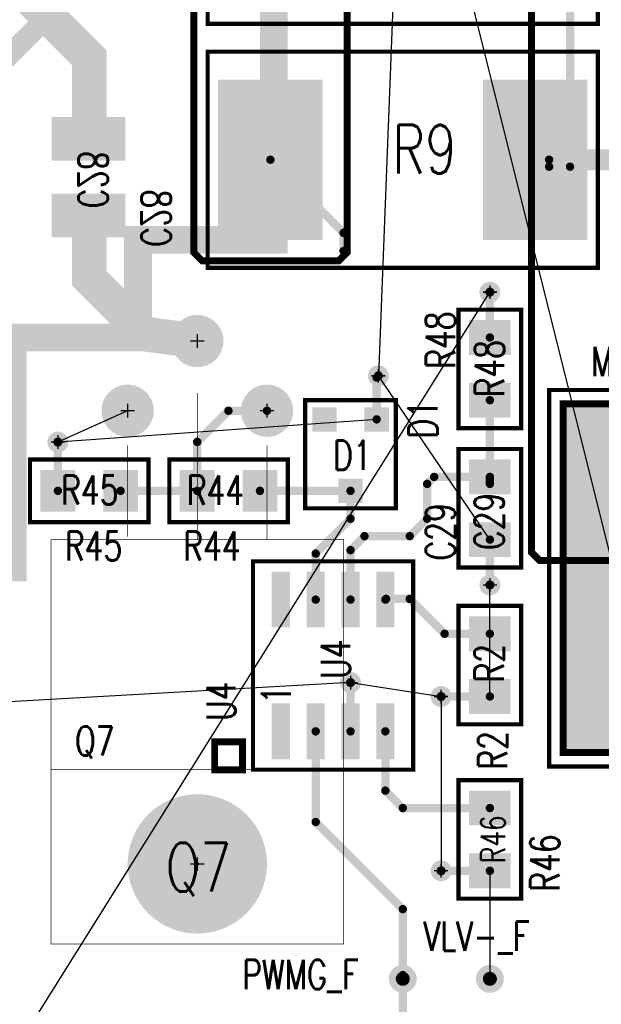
# Model space of a CAD drawing. Extents: x -4.8 to 11.7, y -3.6 to 8.1.
# Tile 47 of 53: x 5.551 to 6.385, y 1.838 to 3.251. Entities that reach past the tile are written whole.
import ezdxf
from ezdxf.enums import TextEntityAlignment as Align

# ---------------------------------------------------------------- set-up
doc = ezdxf.new("R2010")
doc.units = 0
for name, pattern in [('SIG_1', [2, 1, 1]), ('SIG_10', [2, 1, 1]), ('SIG_102', [2, 1, 1]), ('SIG_107', [2, 1, 1]), ('SIG_136', [2, 1, 1]), ('SIG_143', [2, 1, 1]), ('SIG_144', [2, 1, 1]), ('SIG_145', [2, 1, 1]), ('SIG_18', [2, 1, 1]), ('SIG_19', [2, 1, 1]), ('SIG_20', [2, 1, 1]), ('SIG_31', [2, 1, 1]), ('SIG_46', [2, 1, 1])]:
    doc.linetypes.add(name, pattern=pattern)
for name, color, linetype in [('2D_LINE_02', 231, 'CONTINUOUS'), ('2D_LINE_03', 112, 'CONTINUOUS'), ('COPPER_01', 1, 'CONTINUOUS'), ('COPPER_04', 5, 'CONTINUOUS'), ('DRIL_NPLTE_THRU_01', 16, 'CONTINUOUS'), ('DRIL_NPLTE_THRU_04', 176, 'CONTINUOUS'), ('DRIL_PLTE_THRU_01', 16, 'CONTINUOUS'), ('DRIL_PLTE_THRU_04', 176, 'CONTINUOUS'), ('DRIL_SYMBOL', 254, 'CONTINUOUS'), ('LINK_00', 2, 'CONTINUOUS'), ('PADS_BOT', 5, 'CONTINUOUS'), ('PADS_INNER', 1, 'CONTINUOUS'), ('PADS_TOP', 1, 'CONTINUOUS'), ('PART_NAME_123', 255, 'CONTINUOUS'), ('PART_NAME_124', 6, 'CONTINUOUS'), ('PART_NAME_129', 2, 'CONTINUOUS'), ('PART_NAME_130', 106, 'CONTINUOUS'), ('PART_TOP_2DLINE_123', 255, 'CONTINUOUS'), ('PART_TOP_2DLINE_129', 2, 'CONTINUOUS'), ('PART_TOP_COPPER_123', 255, 'CONTINUOUS'), ('PART_TOP_TEXT_129', 2, 'CONTINUOUS'), ('TRACE_01', 1, 'CONTINUOUS'), ('TRACE_04', 5, 'CONTINUOUS'), ('VIAPTS', 56, 'CONTINUOUS')]:
    doc.layers.add(name, color=color, linetype=linetype)
doc.styles.add('W0$001', font='simplex', dxfattribs={"width": 0.75})
doc.styles.add('W0$006', font='simplex', dxfattribs={"width": 0.75})
doc.styles.add('W0$01', font='simplex', dxfattribs={"width": 0.75})

# ---------------------------------------------------------------- blocks, each defined once
blk = doc.blocks.new('SMOOTH_0$04')
at = {"const_width": 0.02}
blk.add_lwpolyline([(-0.01, 0, 1), (0.01, 0, 1)], format="xyb", close=True, dxfattribs=at)
blk = doc.blocks.new('DRAWING_283')
at = {"layer": '2D_LINE_03', "const_width": 0.04}
blk.add_lwpolyline([(0, 0), (0.255, 0), (0.255, 0.195), (0.45, 0.195), (0.45, 1.545), (1.035, 1.545), (1.035, -0.13), (0.84, -0.13), (0.84, -0.27), (0.66, -0.27), (0.66, -0.6), (-0.045, -0.6), (-0.045, -0.8148), (-0.21, -0.8148), (-0.21, -0.435), (0, -0.435)], close=True, dxfattribs=at)
at = {"layer": '2D_LINE_03'}
for p in [(0.84, -0.13), (1.035, -0.13), (0.66, -0.27), (0.84, -0.27), (0.66, -0.6)]:
    blk.add_blockref('SMOOTH_0$04', p, dxfattribs=at)
blk = doc.blocks.new('DRAWING_546')
at = {"layer": '2D_LINE_02', "const_width": 0.04}
blk.add_lwpolyline([(0, 0), (0.255, 0), (0.255, 0.195), (0.45, 0.195), (0.45, 1.545), (1.035, 1.545), (1.035, -0.13), (0.84, -0.13), (0.84, -0.27), (0.66, -0.27), (0.66, -0.6), (-0.045, -0.6), (-0.045, -0.8148), (-0.21, -0.8148), (-0.21, -0.435), (0, -0.435)], close=True, dxfattribs=at)
at = {"layer": '2D_LINE_02'}
for p in [(0.84, -0.13), (1.035, -0.13), (0.66, -0.27), (0.84, -0.27), (0.66, -0.6)]:
    blk.add_blockref('SMOOTH_0$04', p, dxfattribs=at)
blk = doc.blocks.new('SMOOTH_0$01')
at = {"const_width": 0.005}
blk.add_lwpolyline([(-0.0025, 0, 1), (0.0025, 0, 1)], format="xyb", close=True, dxfattribs=at)
blk = doc.blocks.new('COPPER_277')
at = {"layer": 'COPPER_01', "const_width": 0.01}
blk.add_lwpolyline([(0, 1.723), (0, 0.012), (-0.012, 0), (-0.208, 0), (-0.22, 0.012), (-0.22, 1.0429)], dxfattribs=at)
at = {"layer": 'COPPER_01'}
for p in [(-0.22, 0.012), (0, 0.012), (-0.208, 0), (-0.012, 0)]:
    blk.add_blockref('SMOOTH_0$01', p, dxfattribs=at)
blk = doc.blocks.new('COPPER_279')
at = {"layer": 'COPPER_04', "const_width": 0.01}
blk.add_lwpolyline([(0.0496, 0.012), (0.0376, 0), (-0.3734, 0), (-0.3854, 0.012), (-0.3854, 1.068), (-0.3734, 1.08), (-0.3474, 1.08), (-0.3354, 1.092), (-0.3354, 2.4782), (-0.3474, 2.4902), (-1.158, 2.4902), (-1.17, 2.5022), (-1.17, 3.428), (-1.158, 3.44), (-0.4124, 3.44), (-0.4004, 3.428), (-0.4004, 2.8972), (-0.3884, 2.8852), (0.0626, 2.8852), (0.0746, 2.8732), (0.0746, 1.1302), (0.0496, 1.1302)], close=True, dxfattribs=at)
at = {"layer": 'COPPER_04'}
for p in [(-0.3854, 0.012), (-0.3734, 0)]:
    blk.add_blockref('SMOOTH_0$01', p, dxfattribs=at)
blk = doc.blocks.new('COPPER_282')
at = {"layer": 'COPPER_01', "const_width": 0.01}
blk.add_lwpolyline([(0.0496, 0.012), (0.0376, 0), (-0.3734, 0), (-0.3854, 0.012), (-0.3854, 1.068), (-0.3734, 1.08), (-0.217, 1.08), (-0.205, 1.092), (-0.205, 2.5882), (-0.217, 2.6002), (-1.158, 2.6002), (-1.17, 2.6122), (-1.17, 3.428), (-1.158, 3.44), (-0.4124, 3.44), (-0.4004, 3.428), (-0.4004, 2.8972), (-0.3884, 2.8852), (0.0376, 2.8852), (0.0496, 2.8732)], close=True, dxfattribs=at)
at = {"layer": 'COPPER_01'}
for p in [(-0.3854, 0.012), (-0.3734, 0)]:
    blk.add_blockref('SMOOTH_0$01', p, dxfattribs=at)
blk = doc.blocks.new('SMOOTH_0$006')
at = {"const_width": 0.003}
blk.add_lwpolyline([(-0.0015, 0, 1), (0.0015, 0, 1)], format="xyb", close=True, dxfattribs=at)
blk = doc.blocks.new('SMOOTH_0$001')
at = {"const_width": 0.0005}
blk.add_lwpolyline([(-0.00025, 0, 1), (0.00025, 0, 1)], format="xyb", close=True, dxfattribs=at)
blk = doc.blocks.new('PART_BODY_TOP_194')
at = {"layer": 'PART_TOP_2DLINE_123', "const_width": 0.006}
blk.add_lwpolyline([(0.085, 0.045), (0.085, -0.045), (-0.085, -0.045), (-0.085, 0.045)], close=True, dxfattribs=at)
at = {"layer": 'PART_TOP_2DLINE_129', "const_width": 0.001}
blk.add_lwpolyline([(0.085, 0.045), (0.085, -0.045), (-0.085, -0.045), (-0.085, 0.045)], close=True, dxfattribs=at)
at = {"layer": 'PART_TOP_2DLINE_123'}
for p in [(-0.085, 0.045), (0.085, 0.045), (-0.085, -0.045), (0.085, -0.045)]:
    blk.add_blockref('SMOOTH_0$006', p, dxfattribs=at)
at = {"layer": 'PART_TOP_2DLINE_129'}
for p in [(-0.085, 0.045), (0.085, 0.045), (-0.085, -0.045), (0.085, -0.045)]:
    blk.add_blockref('SMOOTH_0$001', p, dxfattribs=at)
blk = doc.blocks.new('DRIL_HOLE_0')
blk.add_lwpolyline([(0, 0, 1), (0, 0, 1)], format="xyb", close=True)
blk = doc.blocks.new('PAD_0')
blk.add_lwpolyline([(0, 0, 1), (0, 0, 1)], format="xyb", close=True)
blk = doc.blocks.new('PAD_2')
at = {"const_width": 0.05}
blk.add_lwpolyline([(-0.03, 0), (0.03, 0)], dxfattribs=at)
blk = doc.blocks.new('STK_TOP_29')
at = {"layer": 'DRIL_NPLTE_THRU_01'}
blk.add_blockref('DRIL_HOLE_0', (0, 0), dxfattribs=at)
at = {"layer": 'DRIL_NPLTE_THRU_04'}
blk.add_blockref('DRIL_HOLE_0', (0, 0), dxfattribs=at)
at = {"layer": 'PADS_BOT'}
blk.add_blockref('PAD_0', (0, 0), dxfattribs=at)
at = {"layer": 'PADS_INNER'}
blk.add_blockref('PAD_0', (0, 0), dxfattribs=at)
at = {"layer": 'PADS_TOP', "rotation": 90}
blk.add_blockref('PAD_2', (0, 0), dxfattribs=at)
blk = doc.blocks.new('SYM_TOP_27')
for name, p in [('PART_BODY_TOP_194', (0, 0)), ('STK_TOP_29', (-0.045, 0)), ('STK_TOP_29', (0.045, 0))]:
    blk.add_blockref(name, p)
blk = doc.blocks.new('PART_TOP_55')
blk.add_blockref('SYM_TOP_27', (0, 0))
at = {"layer": 'PART_NAME_123', "style": 'W0$006', "width": 0.75}
blk.add_text('R2', height=0.042, rotation=180, dxfattribs=at).set_placement((0.15, 0.025))
at = {"layer": 'PART_NAME_129', "style": 'W0$001', "width": 0.75}
blk.add_text('R2', height=0.042, rotation=180, dxfattribs=at).set_placement((0.025, 0.02))
blk = doc.blocks.new('PART_BODY_TOP_198')
at = {"layer": 'PART_TOP_2DLINE_123', "const_width": 0.006}
blk.add_lwpolyline([(0.28, 0.155), (0.245, 0.155), (-0.245, 0.155), (-0.28, 0.155), (-0.28, 0.13), (-0.28, -0.13), (-0.28, -0.155), (-0.245, -0.155), (0.245, -0.155), (0.28, -0.155), (0.28, -0.13), (0.28, 0.13)], close=True, dxfattribs=at)
at = {"layer": 'PART_TOP_2DLINE_129', "const_width": 0.001}
blk.add_lwpolyline([(0.28, 0.155), (0.245, 0.155), (-0.245, 0.155), (-0.28, 0.155), (-0.28, 0.13), (-0.28, -0.13), (-0.28, -0.155), (-0.245, -0.155), (0.245, -0.155), (0.28, -0.155), (0.28, -0.13), (0.28, 0.13)], close=True, dxfattribs=at)
at = {"layer": 'PART_TOP_2DLINE_123'}
for p in [(0.245, 0.155), (0.28, 0.155)]:
    blk.add_blockref('SMOOTH_0$006', p, dxfattribs=at)
at = {"layer": 'PART_TOP_2DLINE_129'}
for p in [(0.245, 0.155), (0.28, 0.155)]:
    blk.add_blockref('SMOOTH_0$001', p, dxfattribs=at)
blk = doc.blocks.new('PAD_40')
at = {"const_width": 0.15}
blk.add_lwpolyline([(-0.115, 0), (0.115, 0)], dxfattribs=at)
blk = doc.blocks.new('STK_TOP_43')
at = {"layer": 'DRIL_NPLTE_THRU_01'}
blk.add_blockref('DRIL_HOLE_0', (0, 0), dxfattribs=at)
at = {"layer": 'DRIL_NPLTE_THRU_04'}
blk.add_blockref('DRIL_HOLE_0', (0, 0), dxfattribs=at)
at = {"layer": 'PADS_BOT'}
blk.add_blockref('PAD_0', (0, 0), dxfattribs=at)
at = {"layer": 'PADS_INNER'}
blk.add_blockref('PAD_0', (0, 0), dxfattribs=at)
at = {"layer": 'PADS_TOP', "rotation": 90}
blk.add_blockref('PAD_40', (0, 0), dxfattribs=at)
blk = doc.blocks.new('SYM_TOP_31')
for name, p in [('STK_TOP_43', (-0.19, 0)), ('STK_TOP_43', (0.19, 0)), ('PART_BODY_TOP_198', (0, 0))]:
    blk.add_blockref(name, p)
blk = doc.blocks.new('PART_TOP_64')
blk.add_blockref('SYM_TOP_31', (0, 0))
at = {"layer": 'PART_NAME_123', "style": 'W0$006', "width": 0.75}
blk.add_text('R9', height=0.042, rotation=180, dxfattribs=at).set_placement((-0.305, -0.095))
at = {"layer": 'PART_NAME_129', "style": 'W0$001', "width": 0.75}
blk.add_text('R9', height=0.07, rotation=180, dxfattribs=at).set_placement((0.015, 0.02))
blk = doc.blocks.new('PART_TOP_66')
blk.add_blockref('SYM_TOP_31', (0, 0))
at = {"layer": 'PART_NAME_123', "style": 'W0$006', "width": 0.75}
blk.add_text('R8', height=0.042, rotation=180, dxfattribs=at).set_placement((-0.305, -0.105))
at = {"layer": 'PART_NAME_129', "style": 'W0$001', "width": 0.75}
blk.add_text('R8', height=0.07, rotation=180, dxfattribs=at).set_placement((0.025, 0.025))
blk = doc.blocks.new('PART_BODY_TOP_185')
at = {"layer": 'PART_TOP_2DLINE_123', "const_width": 0.006}
blk.add_lwpolyline([(0.065, 0.075), (-0.065, 0.075), (-0.065, -0.08), (0.065, -0.08)], close=True, dxfattribs=at)
at = {"layer": 'PART_TOP_2DLINE_129', "const_width": 0.001}
blk.add_lwpolyline([(0.065, 0.075), (-0.065, 0.075), (-0.065, -0.08), (0.065, -0.08)], close=True, dxfattribs=at)
at = {"layer": 'PART_TOP_2DLINE_123'}
for p in [(-0.065, 0.075), (0.065, 0.075), (-0.065, -0.08), (0.065, -0.08)]:
    blk.add_blockref('SMOOTH_0$006', p, dxfattribs=at)
at = {"layer": 'PART_TOP_2DLINE_129'}
for p in [(-0.065, 0.075), (0.065, 0.075), (-0.065, -0.08), (0.065, -0.08)]:
    blk.add_blockref('SMOOTH_0$001', p, dxfattribs=at)
blk = doc.blocks.new('PAD_13')
at = {"const_width": 0.035}
blk.add_lwpolyline([(-0.0175, 0), (0.0175, 0)], dxfattribs=at)
blk = doc.blocks.new('STK_TOP_24')
at = {"layer": 'DRIL_NPLTE_THRU_01'}
blk.add_blockref('DRIL_HOLE_0', (0, 0), dxfattribs=at)
at = {"layer": 'DRIL_NPLTE_THRU_04'}
blk.add_blockref('DRIL_HOLE_0', (0, 0), dxfattribs=at)
at = {"layer": 'PADS_BOT'}
blk.add_blockref('PAD_0', (0, 0), dxfattribs=at)
at = {"layer": 'PADS_INNER'}
blk.add_blockref('PAD_0', (0, 0), dxfattribs=at)
at = {"layer": 'PADS_TOP'}
blk.add_blockref('PAD_13', (0, 0), dxfattribs=at)
blk = doc.blocks.new('SYM_TOP_18')
for name, p in [('PART_BODY_TOP_185', (0, 0)), ('STK_TOP_24', (0, 0.05)), ('STK_TOP_24', (-0.0375, -0.0525)), ('STK_TOP_24', (0.0375, -0.0525))]:
    blk.add_blockref(name, p)
blk = doc.blocks.new('PART_TOP_139')
blk.add_blockref('SYM_TOP_18', (0, 0))
at = {"layer": 'PART_NAME_123', "style": 'W0$006', "width": 0.75}
blk.add_text('D1', height=0.042, rotation=270, dxfattribs=at).set_placement((-0.125, -0.025))
at = {"layer": 'PART_NAME_129', "style": 'W0$001', "width": 0.75}
blk.add_text('D1', height=0.042, rotation=180, dxfattribs=at).set_placement((0.025, 0.02))
blk = doc.blocks.new('PART_TOP_143')
blk.add_blockref('SYM_TOP_27', (0, 0))
at = {"layer": 'PART_NAME_123', "style": 'W0$006', "width": 0.75}
blk.add_text('R48', height=0.042, rotation=180, dxfattribs=at).set_placement((0, -0.05))
at = {"layer": 'PART_NAME_129', "style": 'W0$001', "width": 0.75}
blk.add_text('R48', height=0.042, rotation=180, dxfattribs=at).set_placement((-0.0002, -0.0004), align=Align.MIDDLE_CENTER)
blk = doc.blocks.new('PART_TOP_145')
blk.add_blockref('SYM_TOP_27', (0, 0))
at = {"layer": 'PART_NAME_123', "style": 'W0$006', "width": 0.75}
blk.add_text('R46', height=0.042, rotation=180, dxfattribs=at).set_placement((0.075, 0.1))
at = {"layer": 'PART_NAME_129', "style": 'W0$001', "width": 0.75}
blk.add_text('R46', height=0.035, rotation=180, dxfattribs=at).set_placement((-0.0002, 0.0046), align=Align.MIDDLE_CENTER)
blk = doc.blocks.new('PART_BODY_TOP_187')
at = {"layer": 'PART_TOP_2DLINE_123', "const_width": 0.006}
blk.add_lwpolyline([(0.085, 0.045), (0.085, -0.045), (-0.085, -0.045), (-0.085, 0.045)], close=True, dxfattribs=at)
at = {"layer": 'PART_TOP_2DLINE_129', "const_width": 0.001}
blk.add_lwpolyline([(0.085, 0.045), (0.085, -0.045), (-0.085, -0.045), (-0.085, 0.045)], close=True, dxfattribs=at)
at = {"layer": 'PART_TOP_2DLINE_123'}
for p in [(-0.085, 0.045), (0.085, 0.045), (-0.085, -0.045), (0.085, -0.045)]:
    blk.add_blockref('SMOOTH_0$006', p, dxfattribs=at)
at = {"layer": 'PART_TOP_2DLINE_129'}
for p in [(-0.085, 0.045), (0.085, 0.045), (-0.085, -0.045), (0.085, -0.045)]:
    blk.add_blockref('SMOOTH_0$001', p, dxfattribs=at)
blk = doc.blocks.new('SYM_TOP_20')
for name, p in [('PART_BODY_TOP_187', (0, 0)), ('STK_TOP_29', (-0.045, 0)), ('STK_TOP_29', (0.045, 0))]:
    blk.add_blockref(name, p)
blk = doc.blocks.new('PART_TOP_148')
blk.add_blockref('SYM_TOP_20', (0, 0))
at = {"layer": 'PART_NAME_123', "style": 'W0$006', "width": 0.75}
blk.add_text('C29', height=0.042, dxfattribs=at).set_placement((-0.075, 0.05))
at = {"layer": 'PART_NAME_129', "style": 'W0$001', "width": 0.75}
blk.add_text('C29', height=0.042, dxfattribs=at).set_placement((-0.06, -0.02))
blk = doc.blocks.new('PART_BODY_TOP_188')
at = {"layer": 'PART_TOP_2DLINE_123', "const_width": 0.006}
blk.add_lwpolyline([(-0.33, 0.27), (0.37, 0.27), (0.37, -0.27), (-0.33, -0.27)], dxfattribs=at)
at = {"layer": 'PART_TOP_2DLINE_129', "const_width": 0.01}
blk.add_lwpolyline([(-1.2, -0.25), (-1.2, 0.25), (0.35, 0.25), (0.35, -0.25)], close=True, dxfattribs=at)
at = {"layer": 'PART_TOP_2DLINE_123'}
for p in [(0.37, 0.27), (0.37, -0.27)]:
    blk.add_blockref('SMOOTH_0$006', p, dxfattribs=at)
at = {"layer": 'PART_TOP_2DLINE_129'}
for p in [(0.35, 0.25), (0.35, -0.25)]:
    blk.add_blockref('SMOOTH_0$01', p, dxfattribs=at)
blk = doc.blocks.new('PAD_99')
at = {"const_width": 0.5}
blk.add_lwpolyline([(-0.35, 0), (0.35, 0)], dxfattribs=at)
blk = doc.blocks.new('STK_TOP_30')
at = {"layer": 'PADS_BOT'}
blk.add_blockref('PAD_99', (0, 0), dxfattribs=at)
at = {"layer": 'PADS_INNER'}
blk.add_blockref('PAD_99', (0, 0), dxfattribs=at)
at = {"layer": 'PADS_TOP'}
blk.add_blockref('PAD_99', (0, 0), dxfattribs=at)
blk = doc.blocks.new('SYM_TOP_21')
for name in ['PART_BODY_TOP_188', 'STK_TOP_30']:
    blk.add_blockref(name, (0, 0))
blk = doc.blocks.new('PART_TOP_157')
blk.add_blockref('SYM_TOP_21', (0, 0))
at = {"layer": 'PART_NAME_123', "style": 'W0$006', "width": 0.75}
blk.add_text('M4', height=0.042, rotation=180, dxfattribs=at).set_placement((0.31, -0.29))
blk = doc.blocks.new('PART_TOP_186')
blk.add_blockref('SYM_TOP_27', (0, 0))
at = {"layer": 'PART_NAME_123', "style": 'W0$006', "width": 0.75}
blk.add_text('R44', height=0.042, dxfattribs=at).set_placement((-0.0649, -0.1001))
at = {"layer": 'PART_NAME_129', "style": 'W0$001', "width": 0.75}
blk.add_text('R44', height=0.042, dxfattribs=at).set_placement((-0.06, -0.02))
blk = doc.blocks.new('PART_TOP_195')
blk.add_blockref('SYM_TOP_27', (0, 0))
at = {"layer": 'PART_NAME_123', "style": 'W0$006', "width": 0.75}
blk.add_text('R45', height=0.042, rotation=180, dxfattribs=at).set_placement((0.0349, 0.1001))
at = {"layer": 'PART_NAME_129', "style": 'W0$001', "width": 0.75}
blk.add_text('R45', height=0.042, rotation=180, dxfattribs=at).set_placement((0.0404, 0.0198))
blk = doc.blocks.new('DRIL_SYMBOL_0$02')
at = {"layer": 'DRIL_SYMBOL', "const_width": 0.002}
for points in [[(-0.01, 0), (0.01, 0)], [(0, -0.01), (0, 0.01)]]:
    blk.add_lwpolyline(points, dxfattribs=at)
blk = doc.blocks.new('DRIL_HOLE_0$02')
at = {"const_width": 0.01}
blk.add_lwpolyline([(-0.005, 0, 1), (0.005, 0, 1)], format="xyb", close=True, dxfattribs=at)
blk.add_blockref('DRIL_SYMBOL_0$02', (0, 0))
blk = doc.blocks.new('PAD_65')
at = {"const_width": 0.02}
blk.add_lwpolyline([(0, -0.01, 1), (0, 0.01, 1)], format="xyb", close=True, dxfattribs=at)
blk = doc.blocks.new('STK_TOP_52')
at = {"layer": 'DRIL_PLTE_THRU_01'}
blk.add_blockref('DRIL_HOLE_0$02', (0, 0), dxfattribs=at)
at = {"layer": 'DRIL_PLTE_THRU_04'}
blk.add_blockref('DRIL_HOLE_0$02', (0, 0), dxfattribs=at)
at = {"layer": 'PADS_BOT'}
blk.add_blockref('PAD_65', (0, 0), dxfattribs=at)
at = {"layer": 'PADS_INNER'}
blk.add_blockref('PAD_65', (0, 0), dxfattribs=at)
at = {"layer": 'PADS_TOP'}
blk.add_blockref('PAD_65', (0, 0), dxfattribs=at)
blk = doc.blocks.new('SYM_TOP_40')
blk.add_blockref('STK_TOP_52', (0, 0))
blk = doc.blocks.new('PART_TOP_212')
blk.add_blockref('SYM_TOP_40', (0, 0))
at = {"layer": 'PART_NAME_123', "style": 'W0$006', "width": 0.75}
blk.add_text('PWMG_F', height=0.042, dxfattribs=at).set_placement((-0.2304, -0.0148))
blk = doc.blocks.new('PART_TOP_216')
blk.add_blockref('SYM_TOP_40', (0, 0))
at = {"layer": 'PART_NAME_123', "style": 'W0$006', "width": 0.75}
blk.add_text('VLV-_F', height=0.042, dxfattribs=at).set_placement((-0.0954, 0.0402))
blk = doc.blocks.new('PART_BODY_TOP_178')
at = {"layer": 'PART_TOP_2DLINE_123', "const_width": 0.006}
blk.add_lwpolyline([(0.149, 0.115), (-0.15, 0.115), (-0.15, -0.115), (0.149, -0.115)], close=True, dxfattribs=at)
at = {"layer": 'PART_TOP_2DLINE_129', "const_width": 0.001}
blk.add_lwpolyline([(0.149, 0.115), (-0.15, 0.115), (-0.15, -0.115), (0.149, -0.115)], close=True, dxfattribs=at)
at = {"layer": 'PART_TOP_COPPER_123', "const_width": 0.01}
blk.add_lwpolyline([(-0.11, 0.13), (-0.11, 0.17), (-0.15, 0.17), (-0.15, 0.13)], close=True, dxfattribs=at)
at = {"layer": 'PART_TOP_2DLINE_123'}
for p in [(-0.15, 0.115), (0.149, 0.115), (-0.15, -0.115), (0.149, -0.115)]:
    blk.add_blockref('SMOOTH_0$006', p, dxfattribs=at)
at = {"layer": 'PART_TOP_2DLINE_129'}
for p in [(-0.15, 0.115), (0.149, 0.115), (-0.15, -0.115), (0.149, -0.115)]:
    blk.add_blockref('SMOOTH_0$001', p, dxfattribs=at)
at = {"layer": 'PART_TOP_COPPER_123'}
for p in [(-0.15, 0.17), (-0.11, 0.17), (-0.15, 0.13), (-0.11, 0.13)]:
    blk.add_blockref('SMOOTH_0$01', p, dxfattribs=at)
at = {"layer": 'PART_TOP_TEXT_129', "style": 'W0$001', "width": 0.75}
blk.add_text('1', height=0.042, dxfattribs=at).set_placement((-0.0559, 0.0605))
blk = doc.blocks.new('PAD_25')
at = {"const_width": 0.026}
blk.add_lwpolyline([(-0.04, 0), (0.04, 0)], dxfattribs=at)
blk = doc.blocks.new('STK_TOP_14')
at = {"layer": 'DRIL_NPLTE_THRU_01'}
blk.add_blockref('DRIL_HOLE_0', (0, 0), dxfattribs=at)
at = {"layer": 'DRIL_NPLTE_THRU_04'}
blk.add_blockref('DRIL_HOLE_0', (0, 0), dxfattribs=at)
at = {"layer": 'PADS_BOT'}
blk.add_blockref('PAD_0', (0, 0), dxfattribs=at)
at = {"layer": 'PADS_INNER'}
blk.add_blockref('PAD_0', (0, 0), dxfattribs=at)
at = {"layer": 'PADS_TOP'}
blk.add_blockref('PAD_25', (0, 0), dxfattribs=at)
blk = doc.blocks.new('SYM_TOP_11')
for name, p in [('PART_BODY_TOP_178', (0, 0)), ('STK_TOP_14', (-0.095, 0.075)), ('STK_TOP_14', (0.094, 0.075)), ('STK_TOP_14', (-0.095, 0.025)), ('STK_TOP_14', (0.094, 0.025)), ('STK_TOP_14', (-0.095, -0.025)), ('STK_TOP_14', (0.094, -0.025)), ('STK_TOP_14', (-0.095, -0.075)), ('STK_TOP_14', (0.094, -0.075))]:
    blk.add_blockref(name, p)
blk = doc.blocks.new('PART_TOP_222')
blk.add_blockref('SYM_TOP_11', (0, 0))
at = {"layer": 'PART_NAME_123', "style": 'W0$006', "width": 0.75}
blk.add_text('U4', height=0.042, dxfattribs=at).set_placement((-0.0801, 0.1399))
at = {"layer": 'PART_NAME_129', "style": 'W0$001', "width": 0.75}
blk.add_text('U4', height=0.042, dxfattribs=at).set_placement((-0.0198, -0.0246))
blk = doc.blocks.new('PAD_60')
at = {"const_width": 0.063}
blk.add_lwpolyline([(-0.052, 0), (0.054, 0)], dxfattribs=at)
blk = doc.blocks.new('STK_BOT_48')
at = {"layer": 'DRIL_PLTE_THRU_01'}
blk.add_blockref('DRIL_HOLE_0', (0, 0), dxfattribs=at)
at = {"layer": 'DRIL_PLTE_THRU_04'}
blk.add_blockref('DRIL_HOLE_0', (0, 0), dxfattribs=at)
at = {"layer": 'PADS_BOT', "rotation": 90}
blk.add_blockref('PAD_60', (0, 0), dxfattribs=at)
at = {"layer": 'PADS_INNER'}
blk.add_blockref('PAD_0', (0, 0), dxfattribs=at)
at = {"layer": 'PADS_TOP'}
blk.add_blockref('PAD_0', (0, 0), dxfattribs=at)
blk = doc.blocks.new('SYM_BOT_35')
for p in [(-0.055, 0), (0.055, 0)]:
    blk.add_blockref('STK_BOT_48', p)
blk = doc.blocks.new('PART_BOT_248')
blk.add_blockref('SYM_BOT_35', (0, 0))
at = {"layer": 'PART_NAME_124', "style": 'W0$006', "width": 0.75}
blk.add_text('C28', height=0.042, rotation=180, dxfattribs=at).set_placement((0.1, -0.075))
at = {"layer": 'PART_NAME_130', "style": 'W0$001', "width": 0.75}
blk.add_text('C28', height=0.042, rotation=180, dxfattribs=at).set_placement((0.0448, 0.0154))
blk = doc.blocks.new('PART_BODY_TOP_268')
at = {"layer": 'PART_TOP_2DLINE_129', "const_width": 0.001}
blk.add_lwpolyline([(-0.21, -0.465), (0.21, -0.465), (0.21, 0.115), (-0.21, 0.115)], close=True, dxfattribs=at)
blk.add_lwpolyline([(-0.21, -0.465), (0.21, -0.465), (0.21, 0.115), (-0.21, 0.115)], close=True, dxfattribs=at)
for points in [[(-0.21, -0.135), (0.21, -0.135)], [(-0.21, -0.135), (0.21, -0.135)], [(-0.1, -0.6), (-0.1, -0.465)], [(0, -0.675), (0, -0.465)], [(0, -0.675), (0, -0.465)], [(0.1, -0.6), (0.1, -0.47)]]:
    blk.add_lwpolyline(points, dxfattribs=at)
at = {"layer": 'PART_TOP_2DLINE_129'}
for p in [(-0.21, 0.115), (-0.21, 0.115), (0.21, 0.115), (0.21, 0.115), (-0.21, -0.135), (-0.21, -0.135), (0.21, -0.135), (0.21, -0.135), (-0.21, -0.465), (-0.21, -0.465), (-0.1, -0.465), (0, -0.465), (0, -0.465), (0.21, -0.465), (0.21, -0.465), (0.1, -0.47), (-0.1, -0.6), (0.1, -0.6), (0, -0.675), (0, -0.675)]:
    blk.add_blockref('SMOOTH_0$001', p, dxfattribs=at)
blk = doc.blocks.new('DRIL_SYMBOL_0$042')
at = {"layer": 'DRIL_SYMBOL', "const_width": 0.002}
for points in [[(-0.01, 0), (0.01, 0)], [(0, -0.01), (0, 0.01)]]:
    blk.add_lwpolyline(points, dxfattribs=at)
blk = doc.blocks.new('DRIL_HOLE_0$042')
at = {"const_width": 0.021}
blk.add_lwpolyline([(-0.0105, 0, 1), (0.0105, 0, 1)], format="xyb", close=True, dxfattribs=at)
blk.add_blockref('DRIL_SYMBOL_0$042', (0, 0))
blk = doc.blocks.new('PAD_103')
at = {"const_width": 0.0375}
blk.add_lwpolyline([(0, -0.01875, 1), (0, 0.01875, 1)], format="xyb", close=True, dxfattribs=at)
blk = doc.blocks.new('STK_TOP_132')
at = {"layer": 'DRIL_PLTE_THRU_01'}
blk.add_blockref('DRIL_HOLE_0$042', (0, 0), dxfattribs=at)
at = {"layer": 'DRIL_PLTE_THRU_04'}
blk.add_blockref('DRIL_HOLE_0$042', (0, 0), dxfattribs=at)
at = {"layer": 'PADS_BOT'}
blk.add_blockref('PAD_103', (0, 0), dxfattribs=at)
at = {"layer": 'PADS_INNER'}
blk.add_blockref('PAD_103', (0, 0), dxfattribs=at)
at = {"layer": 'PADS_TOP'}
blk.add_blockref('PAD_103', (0, 0), dxfattribs=at)
blk = doc.blocks.new('DRIL_SYMBOL_0$2')
at = {"layer": 'DRIL_SYMBOL', "const_width": 0.002}
for points in [[(-0.01, 0), (0.01, 0)], [(0, -0.01), (0, 0.01)]]:
    blk.add_lwpolyline(points, dxfattribs=at)
blk = doc.blocks.new('DRIL_HOLE_0$2')
at = {"const_width": 0.1}
blk.add_lwpolyline([(-0.05, 0, 1), (0.05, 0, 1)], format="xyb", close=True, dxfattribs=at)
blk.add_blockref('DRIL_SYMBOL_0$2', (0, 0))
blk = doc.blocks.new('PAD_117')
at = {"const_width": 0.0025}
blk.add_lwpolyline([(0, -0.00125, 1), (0, 0.00125, 1)], format="xyb", close=True, dxfattribs=at)
blk = doc.blocks.new('STK_TOP_229')
at = {"layer": 'DRIL_NPLTE_THRU_01'}
blk.add_blockref('DRIL_HOLE_0$2', (0, 0), dxfattribs=at)
at = {"layer": 'DRIL_NPLTE_THRU_04'}
blk.add_blockref('DRIL_HOLE_0$2', (0, 0), dxfattribs=at)
at = {"layer": 'PADS_BOT'}
blk.add_blockref('PAD_117', (0, 0), dxfattribs=at)
at = {"layer": 'PADS_INNER'}
blk.add_blockref('PAD_117', (0, 0), dxfattribs=at)
at = {"layer": 'PADS_TOP'}
blk.add_blockref('PAD_117', (0, 0), dxfattribs=at)
blk = doc.blocks.new('SYM_TOP_101')
for name, p in [('PART_BODY_TOP_268', (0, 0)), ('STK_TOP_229', (0, 0)), ('STK_TOP_132', (-0.1, -0.65)), ('STK_TOP_132', (0.1, -0.65)), ('STK_TOP_132', (0, -0.75))]:
    blk.add_blockref(name, p)
blk = doc.blocks.new('PART_TOP_280')
blk.add_blockref('SYM_TOP_101', (0, 0))
at = {"layer": 'PART_NAME_123', "style": 'W0$01', "width": 0.75}
blk.add_text('Q7', height=0.042, rotation=180, dxfattribs=at).set_placement((0.1755, -0.1553))
at = {"layer": 'PART_NAME_129', "style": 'W0$001', "width": 0.75}
blk.add_text('Q7', height=0.07, rotation=180, dxfattribs=at).set_placement((0.0455, 0.0397))
blk = doc.blocks.new('SMOOTH_0$012')
at = {"const_width": 0.006}
blk.add_lwpolyline([(-0.003, 0, 1), (0.003, 0, 1)], format="xyb", close=True, dxfattribs=at)
blk = doc.blocks.new('SMOOTH_0$05')
at = {"const_width": 0.025}
blk.add_lwpolyline([(-0.0125, 0, 1), (0.0125, 0, 1)], format="xyb", close=True, dxfattribs=at)
blk = doc.blocks.new('SMOOTH_0$03')
at = {"const_width": 0.015}
blk.add_lwpolyline([(-0.0075, 0, 1), (0.0075, 0, 1)], format="xyb", close=True, dxfattribs=at)
blk = doc.blocks.new('DRIL_SYMBOL_0$013')
at = {"layer": 'DRIL_SYMBOL', "const_width": 0.002}
for points in [[(-0.01, 0), (0.01, 0)], [(0, -0.01), (0, 0.01)]]:
    blk.add_lwpolyline(points, dxfattribs=at)
blk = doc.blocks.new('DRIL_HOLE_0$013')
at = {"const_width": 0.0065}
blk.add_lwpolyline([(-0.00325, 0, 1), (0.00325, 0, 1)], format="xyb", close=True, dxfattribs=at)
blk.add_blockref('DRIL_SYMBOL_0$013', (0, 0))
blk = doc.blocks.new('PAD_180')
at = {"const_width": 0.015}
blk.add_lwpolyline([(0, -0.0075, 1), (0, 0.0075, 1)], format="xyb", close=True, dxfattribs=at)
blk = doc.blocks.new('STK_TOP_5')
at = {"layer": 'DRIL_PLTE_THRU_01'}
blk.add_blockref('DRIL_HOLE_0$013', (0, 0), dxfattribs=at)
at = {"layer": 'DRIL_PLTE_THRU_04'}
blk.add_blockref('DRIL_HOLE_0$013', (0, 0), dxfattribs=at)
at = {"layer": 'PADS_BOT'}
blk.add_blockref('PAD_180', (0, 0), dxfattribs=at)
at = {"layer": 'PADS_INNER'}
blk.add_blockref('PAD_180', (0, 0), dxfattribs=at)
at = {"layer": 'PADS_TOP'}
blk.add_blockref('PAD_180', (0, 0), dxfattribs=at)
blk = doc.blocks.new('SYM_TOP_4')
blk.add_blockref('STK_TOP_5', (0, 0))

msp = doc.modelspace()

# ---------------------------------------------------------------- linework, layer by layer
at = {"layer": 'LINK_00', "linetype": 'SIG_19'}
msp.add_line((6.5275, 1.9647), (5.6004, 5.6748), dxfattribs=at)
at = {"layer": 'LINK_00', "linetype": 'SIG_1'}
for p, q in [((6.1504, 4.8998), (6.0654, 2.7398)), ((6.2254, 2.5048), (6.0654, 2.7398)), ((5.7055, 2.6897), (5.6054, 2.6448)), ((6.0629, 2.6773), (5.6054, 2.6448)), ((6.2254, 2.2798), (6.2254, 2.4398)), ((6.0254, 2.2998), (5.1355, 2.2497)), ((6.0254, 2.2998), (6.1554, 2.2798)), ((6.1554, 2.2798), (6.1554, 2.0298)), ((6.2254, 2.0298), (6.2254, 1.8748))]:
    msp.add_line(p, q, dxfattribs=at)
at = {"layer": 'LINK_00', "linetype": 'SIG_20'}
msp.add_line((5.3355, 1.4397), (6.2254, 2.8598), dxfattribs=at)
at = {"layer": 'TRACE_01', "linetype": 'SIG_31', "const_width": 0.03}
msp.add_lwpolyline([(5.2954, 2.8898), (5.2954, 2.9598), (5.4854, 3.1498), (5.6455, 3.3099), (5.6455, 3.4047)], dxfattribs=at)
at = {"layer": 'TRACE_01', "linetype": 'SIG_18', "const_width": 0.012}
for points in [[(5.9104, 3.0498), (5.9104, 3.3998)], [(6.0154, 2.9189), (6.0154, 2.9448), (5.9104, 3.0498)]]:
    msp.add_lwpolyline(points, dxfattribs=at)
at = {"layer": 'TRACE_01', "linetype": 'SIG_19'}
for points, const_width in [([(6.3404, 3.0398), (6.3404, 3.3998), (6.2904, 3.3998)], 0.012), ([(6.3104, 3.0498), (6.2904, 3.0498)], 0.03), ([(6.6806, 2.4496), (6.6756, 2.4596), (6.5154, 2.4596), (6.5154, 3.0498), (6.3104, 3.0498)], 0.03), ([(6.3404, 3.0398), (6.3104, 3.0398), (6.3104, 3.0498)], 0.012)]:
    msp.add_lwpolyline(points, dxfattribs=dict(at, const_width=const_width))
at = {"layer": 'TRACE_01', "linetype": 'SIG_20', "const_width": 0.012}
msp.add_lwpolyline([(6.2254, 2.7948), (6.2254, 2.8598)], dxfattribs=at)
at = {"layer": 'TRACE_01', "linetype": 'SIG_1', "const_width": 0.012}
for points in [[(6.0629, 2.6773), (6.0629, 2.7373), (6.0654, 2.7398)], [(5.6054, 2.5748), (5.6054, 2.6448)], [(6.2254, 2.4398), (6.2254, 2.5048)], [(6.0254, 2.2298), (6.0254, 2.2998)], [(6.1554, 2.2798), (6.2254, 2.2798)], [(6.1554, 2.0298), (6.2254, 2.0298)]]:
    msp.add_lwpolyline(points, dxfattribs=at)
at = {"layer": 'TRACE_01', "linetype": 'SIG_46', "const_width": 0.012}
for points in [[(6.2254, 2.5848), (6.2254, 2.7048)], [(6.0254, 2.4188), (6.0254, 2.4898), (6.0454, 2.5098), (6.1104, 2.5098), (6.1354, 2.5348), (6.1354, 2.5848), (6.1454, 2.5948), (6.2254, 2.5948)], [(6.2254, 2.5848), (6.2254, 2.5948)]]:
    msp.add_lwpolyline(points, dxfattribs=at)
at = {"layer": 'TRACE_01', "linetype": 'SIG_107', "const_width": 0.012}
for points in [[(5.8054, 2.5748), (5.8054, 2.645), (5.8501, 2.6897), (5.9055, 2.6897)], [(5.6954, 2.5748), (5.8054, 2.5748)]]:
    msp.add_lwpolyline(points, dxfattribs=at)
at = {"layer": 'TRACE_01', "linetype": 'SIG_102', "const_width": 0.012}
for points in [[(5.8954, 2.5748), (6.0254, 2.5748)], [(5.9754, 2.4188), (5.9754, 2.4848), (6.0254, 2.5348), (6.0254, 2.5748)]]:
    msp.add_lwpolyline(points, dxfattribs=at)
at = {"layer": 'TRACE_01', "linetype": 'SIG_144', "const_width": 0.012}
for points in [[(6.0754, 2.4188), (6.0764, 2.4198), (6.1104, 2.4198)], [(6.2254, 2.3698), (6.1604, 2.3698), (6.1104, 2.4198)]]:
    msp.add_lwpolyline(points, dxfattribs=at)
at = {"layer": 'TRACE_01', "linetype": 'SIG_136', "const_width": 0.012}
for points in [[(6.1004, 1.8802), (6.1004, 1.9748), (5.9754, 2.0998), (5.9754, 2.2298)], [(6.1856, 1.7196), (6.1004, 1.8048), (6.1004, 1.8802)], [(6.1004, 1.8748), (6.1004, 1.8802)]]:
    msp.add_lwpolyline(points, dxfattribs=at)
at = {"layer": 'TRACE_01', "linetype": 'SIG_145', "const_width": 0.012}
msp.add_lwpolyline([(6.2254, 2.1198), (6.1004, 2.1198), (6.0754, 2.1448), (6.0754, 2.2298)], dxfattribs=at)
at = {"layer": 'TRACE_04', "linetype": 'SIG_10', "const_width": 0.05}
msp.add_lwpolyline([(5.0932, 3.4835), (5.0932, 3.3897), (5.4567, 3.3897), (5.6504, 3.196), (5.6504, 3.0798)], dxfattribs=at)
at = {"layer": 'TRACE_04', "linetype": 'SIG_143', "const_width": 0.05}
msp.add_lwpolyline([(5.6504, 2.9698), (5.6504, 2.8798), (5.7305, 2.7997), (5.8055, 2.7897)], dxfattribs=at)

# ---------------------------------------------------------------- block references
at = {"linetype": 'SIG_19'}
for name in ['COPPER_279', 'COPPER_282']:
    msp.add_blockref(name, (6.6704, 2.4748), dxfattribs=at)
at = {"linetype": 'SIG_18'}
msp.add_blockref('COPPER_277', (6.0204, 2.9048), dxfattribs=at)
for name, p in [('DRAWING_283', (4.8804, 3.0648)), ('DRAWING_546', (4.8804, 3.0648)), ('PART_TOP_186', (5.8504, 2.5748)), ('PART_TOP_216', (6.2254, 1.8748)), ('PART_TOP_212', (6.1004, 1.8748))]:
    msp.add_blockref(name, p)
for name, p, rotation in [('PART_TOP_66', (6.1004, 3.3998), 180), ('PART_TOP_64', (6.1004, 3.0498), 180), ('PART_TOP_280', (5.8055, 2.0397), 180), ('PART_TOP_143', (6.2254, 2.7498), 270), ('PART_TOP_157', (6.6806, 2.4495), 180), ('PART_TOP_139', (6.0254, 2.6248), 180), ('PART_TOP_195', (5.6504, 2.5748), 180), ('PART_TOP_148', (6.2254, 2.5498), 90), ('PART_TOP_222', (6.0004, 2.3248), 90), ('PART_TOP_55', (6.2254, 2.3248), 270), ('PART_TOP_145', (6.2254, 2.0748), 270)]:
    msp.add_blockref(name, p, dxfattribs=dict(rotation=rotation))
at = {"xscale": -1, "rotation": -270}
msp.add_blockref('PART_BOT_248', (5.6504, 3.0248), dxfattribs=at)
at = {"layer": 'TRACE_01'}
for name, p in [('SMOOTH_0$012', (5.9104, 3.0498)), ('SMOOTH_0$012', (5.9104, 3.0498)), ('SMOOTH_0$03', (6.2904, 3.0498)), ('SMOOTH_0$03', (6.3104, 3.0498)), ('SMOOTH_0$03', (6.3104, 3.0498)), ('SMOOTH_0$012', (6.3104, 3.0498)), ('SMOOTH_0$012', (6.3104, 3.0398)), ('SMOOTH_0$012', (6.3404, 3.0398)), ('SMOOTH_0$012', (6.3404, 3.0398)), ('SMOOTH_0$012', (6.0154, 2.9448)), ('SMOOTH_0$012', (6.0154, 2.9189)), ('SMOOTH_0$012', (6.2254, 2.8598)), ('SMOOTH_0$012', (6.2254, 2.7948)), ('SMOOTH_0$012', (6.0629, 2.7373)), ('SMOOTH_0$012', (6.0654, 2.7398)), ('SMOOTH_0$012', (6.2254, 2.7048)), ('SMOOTH_0$012', (5.8501, 2.6897)), ('SMOOTH_0$012', (5.9055, 2.6897)), ('SMOOTH_0$012', (6.0629, 2.6773)), ('SMOOTH_0$012', (5.6054, 2.6448)), ('SMOOTH_0$012', (5.8054, 2.645)), ('SMOOTH_0$012', (6.1454, 2.5948)), ('SMOOTH_0$012', (6.2254, 2.5948)), ('SMOOTH_0$012', (6.2254, 2.5948)), ('SMOOTH_0$012', (6.1354, 2.5848)), ('SMOOTH_0$012', (6.2254, 2.5848)), ('SMOOTH_0$012', (6.2254, 2.5848)), ('SMOOTH_0$012', (5.6054, 2.5748)), ('SMOOTH_0$012', (5.6954, 2.5748)), ('SMOOTH_0$012', (5.8054, 2.5748)), ('SMOOTH_0$012', (5.8054, 2.5748)), ('SMOOTH_0$012', (5.8954, 2.5748)), ('SMOOTH_0$012', (6.0254, 2.5748)), ('SMOOTH_0$012', (6.0254, 2.5748)), ('SMOOTH_0$012', (6.0254, 2.5348)), ('SMOOTH_0$012', (6.1354, 2.5348)), ('SMOOTH_0$012', (6.0454, 2.5098)), ('SMOOTH_0$012', (6.1104, 2.5098)), ('SMOOTH_0$012', (6.2254, 2.5048)), ('SMOOTH_0$012', (5.9754, 2.4848)), ('SMOOTH_0$012', (6.0254, 2.4898)), ('SMOOTH_0$012', (6.2254, 2.4398)), ('SMOOTH_0$012', (5.9754, 2.4188)), ('SMOOTH_0$012', (6.0254, 2.4188)), ('SMOOTH_0$012', (6.0754, 2.4188)), ('SMOOTH_0$012', (6.0764, 2.4198)), ('SMOOTH_0$012', (6.1104, 2.4198)), ('SMOOTH_0$012', (6.1104, 2.4198)), ('SMOOTH_0$012', (6.1604, 2.3698)), ('SMOOTH_0$012', (6.2254, 2.3698)), ('SMOOTH_0$012', (6.0254, 2.2998)), ('SMOOTH_0$012', (6.1554, 2.2798)), ('SMOOTH_0$012', (6.2254, 2.2798)), ('SMOOTH_0$012', (5.9754, 2.2298)), ('SMOOTH_0$012', (6.0254, 2.2298)), ('SMOOTH_0$012', (6.0754, 2.2298)), ('SMOOTH_0$012', (6.0754, 2.1448)), ('SMOOTH_0$012', (6.1004, 2.1198)), ('SMOOTH_0$012', (6.2254, 2.1198)), ('SMOOTH_0$012', (5.9754, 2.0998)), ('SMOOTH_0$012', (6.1554, 2.0298)), ('SMOOTH_0$012', (6.2254, 2.0298)), ('SMOOTH_0$012', (6.1004, 1.9748)), ('SMOOTH_0$012', (6.1004, 1.8802)), ('SMOOTH_0$012', (6.1004, 1.8802)), ('SMOOTH_0$012', (6.1004, 1.8802)), ('SMOOTH_0$012', (6.1004, 1.8748))]:
    msp.add_blockref(name, p, dxfattribs=at)
at = {"layer": 'TRACE_04'}
for p in [(5.6504, 3.196), (5.6504, 3.0798), (5.6504, 2.9698), (5.6504, 2.8798), (5.7305, 2.7997), (5.8055, 2.7897)]:
    msp.add_blockref('SMOOTH_0$05', p, dxfattribs=at)
at = {"layer": 'VIAPTS', "linetype": 'SIG_20'}
msp.add_blockref('SYM_TOP_4', (6.2254, 2.8598), dxfattribs=at)
at = {"layer": 'VIAPTS', "linetype": 'SIG_1'}
for p in [(6.0654, 2.7398), (5.6054, 2.6448), (6.2254, 2.4398), (6.0254, 2.2998), (6.1554, 2.2798), (6.1554, 2.0298)]:
    msp.add_blockref('SYM_TOP_4', p, dxfattribs=at)

doc.saveas('drawing.dxf')
